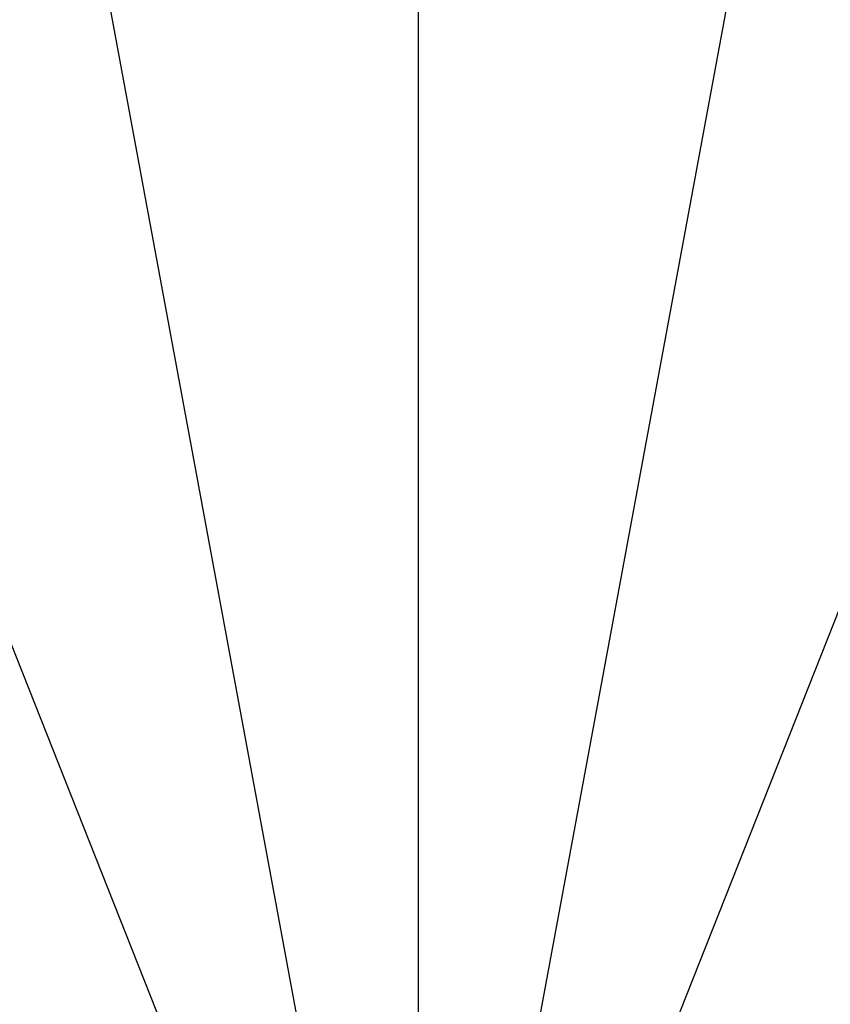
# Model space of a CAD drawing. Header units: millimetres. Extents: x -14 to 488, y -50 to 50.
# Tile 15 of 256: x 97 to 115, y 16 to 38. Entities that reach past the tile are written whole.
import ezdxf

# ---------------------------------------------------------------- set-up
doc = ezdxf.new("R2010")
doc.units = ezdxf.units.MM
doc.header["$MEASUREMENT"] = 0
doc.layers.add('Default', color=7, linetype='Continuous')

msp = doc.modelspace()

# ---------------------------------------------------------------- linework, layer by layer
at = {"layer": 'Default', "extrusion": (-0.103067, -0.260341, 0.96)}
msp.add_lwpolyline([(87.625, 88.849), (87.625, 89.739)], dxfattribs=at)
at = {"layer": 'Default', "extrusion": (-0.153219, -0.234359, 0.96)}
msp.add_lwpolyline([(76.447, 101.813), (76.447, 102.676)], dxfattribs=at)
at = {"layer": 'Default'}
for points in [[(105.871, 41.239, 0.007), (105.871, 0, 0)], [(105.871, 41.212, 1.207), (105.871, 0, 1.2)], [(98.372, 40.524, 1.207), (105.871, 0, 1.2)], [(113.37, 40.524, 1.207), (105.871, 0, 1.2)], [(90.701, 38.318, 1.207), (105.871, 0, 1.2)], [(121.04, 38.318, 1.207), (105.871, 0, 1.2)]]:
    msp.add_polyline3d(points, dxfattribs=at)

doc.saveas('drawing.dxf')
